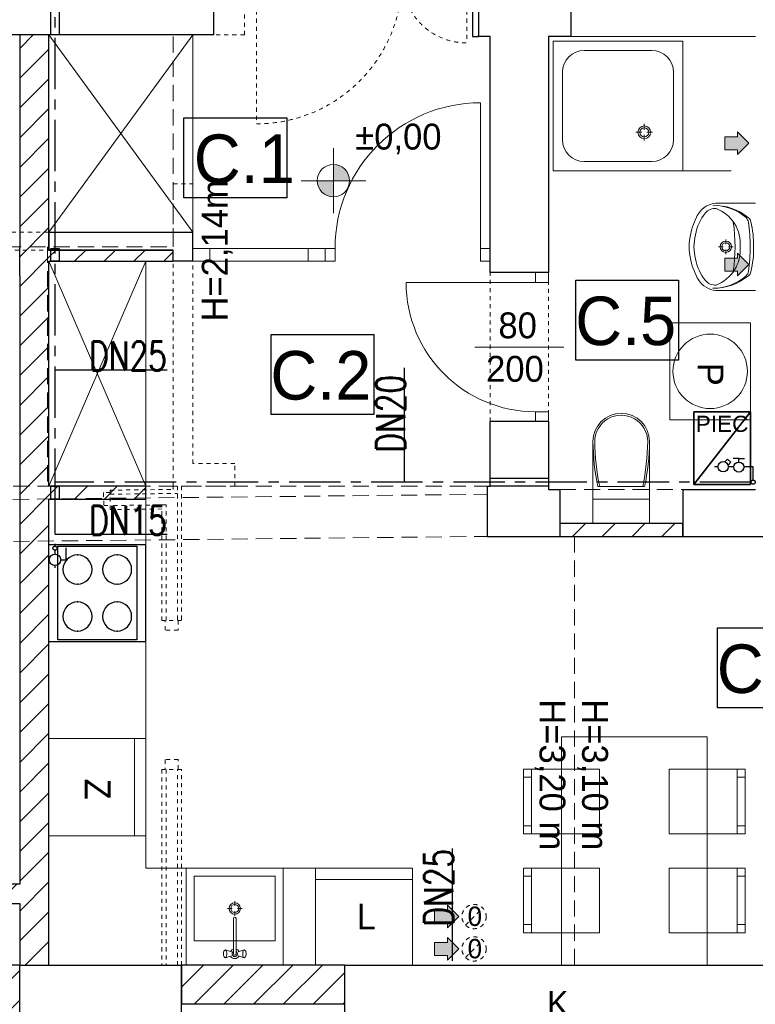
# Model space of a CAD drawing. Extents: x -220425 to -32551, y -64521 to 77206.
# Tile 29 of 59: x -172802 to -168253, y -3767 to 2318. Entities that reach past the tile are written whole.
import ezdxf
from ezdxf.lldxf.tags import DXFTag

# ---------------------------------------------------------------- set-up
doc = ezdxf.new("R2010")
doc.units = 0
doc.header["$MEASUREMENT"] = 0
for name, pattern in [('Hidden Line', [50, 25, -25]), ('Krawędzie ukryte', [150, 100, -50]), ('MITTE', [50.8, 31.75, -6.35, 6.35, -6.35])]:
    doc.linetypes.add(name, pattern=pattern)
for name, color, linetype in [('#op-kan-san', 3, 'Continuous'), ('#opisy', 252, 'Continuous'), ('_MK_opis gazu', 3, 'Continuous'), ('armatura', 6, 'Continuous'), ('Drzwi ArchiCAD', 7, 'Continuous')]:
    doc.layers.add(name, color=color, linetype=linetype)
for name, color, linetype, lineweight, true_color in [('Arch drzwi_Nr_Pióra__4', 7, 'Continuous', 9, 0x029e21), ('Arch okna_Nr_Pióra__4', 7, 'Continuous', 9, 0x029e21), ('Arch wyposarzenie_Nr_Pióra__9', 7, 'Continuous', 13, 0x3dad99), ('Arch wyposazenie_Nr_Pióra__9', 7, 'Continuous', 13, 0x3dad99)]:
    doc.layers.add(name, color=color, linetype=linetype, lineweight=lineweight, true_color=true_color)
for name, color, linetype, lineweight in [('Arch kominy_Nr_Pióra__1', 7, 'Continuous', 25), ('Arch kominy_Nr_Pióra__10', 134, 'Continuous', 18), ('Arch kominy_Nr_Pióra__21', 7, 'Continuous', 9), ('Arch opisy_Nr_Pióra__21', 7, 'Continuous', 9), ('Arch wyposazenie_Nr_Pióra__100', 2, 'Continuous', 25), ('Arch wyposazenie_Nr_Pióra__26', 5, 'Continuous', 35), ('Arch ściany działowe_Nr_Pióra__41', 7, 'Continuous', 15), ('Arch ściany nośne_Nr_Pióra__21', 7, 'Continuous', 9), ('Arch ściany nośne_Nr_Pióra__27', 7, 'Continuous', 30), ('Drzwi ArchiCAD_Nr_Pióra__27', 7, 'Continuous', 30), ('Drzwi ArchiCAD_Nr_Pióra__41', 7, 'Continuous', 15), ('Drzwi ArchiCAD_Nr_Pióra__5', 7, 'Continuous', 13), ('INWENT OPISY_Nr_Pióra__52', 34, 'Continuous', 25), ('INWENT RZĘDNE_Nr_Pióra__21', 7, 'Continuous', 9), ('INWENT WYMIARY_Nr_Pióra__21', 7, 'Continuous', 9), ('INWENT. DRZWI_Nr_Pióra__101', 8, 'Continuous', 13), ('INWENT.ŚCIANY_Nr_Pióra__1', 7, 'Continuous', 25), ('INWENT.ŚCIANY_Nr_Pióra__101', 8, 'Continuous', 13), ('INWENT.ŚCIANY_Nr_Pióra__5', 7, 'Continuous', 13), ('IS_Zimna_woda', 5, 'SOLID', 30), ('Istniejące schody_Nr_Pióra__5', 7, 'Continuous', 13), ('Istniejące stropy_Nr_Pióra__5', 7, 'Continuous', 13), ('Okna ArchiCADa_Nr_Pióra__7', 7, 'Continuous', 13)]:
    doc.layers.add(name, color=color, linetype=linetype, lineweight=lineweight)
doc.styles.add('GENERATED_STYLE_2', font='txt')
doc.styles.add('GENERATED_STYLE_4', font='txt')
doc.styles.add('GENERATED_STYLE_6', font='txt')
doc.styles.add('GENERATED_STYLE_8', font='arial.ttf')
doc.styles.add('ROMANS', font='romans.shx', dxfattribs={"width": 0.85, "height": 0.11})
tags = doc.linetypes.add('SOLID', pattern=[10, 10, 0]).pattern_tags.tags
tags[6:7] = [DXFTag(74, 4), DXFTag(75, 0), DXFTag(340, '0'), DXFTag(46, 0.0), DXFTag(50, 0.0), DXFTag(44, 0.0), DXFTag(45, 0.0)]
tags[4:5] = [DXFTag(74, 4), DXFTag(75, 0), DXFTag(340, '0'), DXFTag(46, 0.0), DXFTag(50, 0.0), DXFTag(44, 0.0), DXFTag(45, 0.0)]
pattern_1 = [(45, (197252.38, 10015.15), (-91.92388, 91.92388), [])]

# ---------------------------------------------------------------- blocks, each defined once
blk = doc.blocks.new('A$C68B6B573')
at = {"layer": 'Arch ściany nośne_Nr_Pióra__21', "linetype": 'Continuous'}
h = blk.add_hatch(dxfattribs=at)
h.set_pattern_fill('Common_Brick', color=252, style=0, pattern_type=2)
h.set_pattern_definition(pattern_1)
h.paths.add_polyline_path([(27290, 12230), (27290, 12660), (27250, 12660), (27250, 12230)], flags=0)
h = blk.add_hatch(dxfattribs=at)
h.set_pattern_fill('Common_Brick', color=252, style=0, pattern_type=2)
h.set_pattern_definition(pattern_1)
h.paths.add_polyline_path([(24450, 12240), (24450, 6490), (24630, 6490), (24630, 12240)], flags=0)
h = blk.add_hatch(dxfattribs=at)
h.set_pattern_fill('Common_Brick', color=252, style=0, pattern_type=2)
h.set_pattern_definition(pattern_1)
h.paths.add_polyline_path([(24630, 10840), (25400, 10840), (25400, 10910), (24630, 10910)], flags=0)
h = blk.add_hatch(dxfattribs=at)
h.set_pattern_fill('Common_Brick', color=252, style=0, pattern_type=2)
h.set_pattern_definition(pattern_1)
h.paths.add_polyline_path([(24630, 9370), (25230, 9370), (25230, 9450), (24630, 9450)], flags=0)
h = blk.add_hatch(dxfattribs=at)
h.set_pattern_fill('Common_Brick', color=252, style=0, pattern_type=2)
h.set_pattern_definition(pattern_1)
h.paths.add_polyline_path([(27790, 9140), (28550, 9140), (28550, 9220), (27790, 9220)], flags=0)
h = blk.add_hatch(dxfattribs=at)
h.set_pattern_fill('Common_Brick', color=252, style=0, pattern_type=2)
h.set_pattern_definition(pattern_1)
h.paths.add_polyline_path([(24450, 6990), (24130, 6990), (24250, 6870), (24450, 6870)], flags=0)
h = blk.add_hatch(dxfattribs=at)
h.set_pattern_fill('Common_Brick', color=252, style=0, pattern_type=2)
h.set_pattern_definition(pattern_1)
h.paths.add_polyline_path([(23480, 6070), (24450, 6070), (24450, 6490), (23480, 6490)], flags=0)
h = blk.add_hatch(dxfattribs=at)
h.set_pattern_fill('Common_Brick', color=252, style=0, pattern_type=2)
h.set_pattern_definition(pattern_1)
h.paths.add_polyline_path([(25450, 6250), (26460, 6250), (26460, 6490), (25450, 6490)], flags=0)
at = {"layer": 'INWENT RZĘDNE_Nr_Pióra__21', "linetype": 'Continuous'}
for points in [[(26390.2, 11338.5), (26490.2, 11338.5), (26482.6, 11376.7), (26460.9, 11409.2), (26428.5, 11430.8), (26390.2, 11438.5)], [(26390.2, 11338.5), (26290.2, 11338.5), (26297.8, 11300.2), (26319.5, 11267.8), (26352, 11246.1), (26390.2, 11238.5)]]:
    blk.add_hatch(color=252, dxfattribs=at).paths.add_polyline_path(points, flags=0)
at = {"color": 252}
for p, q in [((25466, 11232), (25466, 11726.2)), ((25466, 11726.2), (26101.3, 11726.2)), ((26101.3, 11726.2), (26101.3, 11232)), ((26101.3, 11232), (25466, 11232)), ((27889.2, 10230.1), (27889.2, 10724.2)), ((27889.2, 10724.2), (28524.5, 10724.2)), ((28524.5, 10724.2), (28524.5, 10230.1)), ((26004.2, 9893.6), (26004.2, 10387.7)), ((26004.2, 10387.7), (26639.5, 10387.7)), ((26639.5, 10387.7), (26639.5, 9893.6)), ((28524.5, 10230.1), (27889.2, 10230.1)), ((26639.5, 9893.6), (26004.2, 9893.6)), ((28764.9, 8079.9), (28764.9, 8574)), ((28764.9, 8574), (29400.2, 8574)), ((29400.2, 8079.9), (28764.9, 8079.9))]:
    blk.add_line(p, q, dxfattribs=at)
at = {"layer": 'Arch kominy_Nr_Pióra__1', "color": 252, "linetype": 'Continuous'}
for points in [[(28890, 11500), (28890, 11640), (28960, 11570)], [(28890, 11530), (28810, 11610), (28890, 11610)], [(28810, 11530), (28810, 11610), (28890, 11530)], [(28890, 10780), (28810, 10860), (28890, 10860)], [(28810, 10780), (28810, 10860), (28890, 10780)], [(28890, 10750), (28890, 10890), (28960, 10820)], [(27095, 6750), (27015, 6830), (27095, 6830)], [(27015, 6750), (27015, 6830), (27095, 6750)], [(27095, 6720), (27095, 6860), (27165, 6790)], [(27095, 6520), (27095, 6660), (27165, 6590)], [(27095, 6550), (27015, 6630), (27095, 6630)], [(27015, 6550), (27015, 6630), (27095, 6550)]]:
    blk.add_solid(points, dxfattribs=at)
at = {"layer": 'Arch kominy_Nr_Pióra__21', "color": 252, "linetype": 'Continuous'}
for p, q in [((28890, 11640), (28960, 11570)), ((28890, 11610), (28890, 11640)), ((28810, 11610), (28890, 11610)), ((28810, 11610), (28810, 11530)), ((28960, 11570), (28890, 11500)), ((28810, 11530), (28890, 11530)), ((28890, 11530), (28890, 11500)), ((28810, 10860), (28890, 10860)), ((28810, 10860), (28810, 10780)), ((28890, 10890), (28960, 10820)), ((28890, 10860), (28890, 10890)), ((28810, 10780), (28890, 10780)), ((28960, 10820), (28890, 10750)), ((28890, 10780), (28890, 10750)), ((27015, 6830), (27095, 6830)), ((27015, 6750), (27015, 6830)), ((27165, 6790), (27095, 6860)), ((27095, 6830), (27095, 6860)), ((27095, 6720), (27165, 6790)), ((27015, 6750), (27095, 6750)), ((27095, 6750), (27095, 6720)), ((27165, 6590), (27095, 6660)), ((27095, 6630), (27095, 6660)), ((27015, 6630), (27095, 6630)), ((27015, 6550), (27015, 6630)), ((27095, 6520), (27165, 6590)), ((27015, 6550), (27095, 6550)), ((27095, 6550), (27095, 6520))]:
    blk.add_line(p, q, dxfattribs=at)
at = {"layer": 'Arch kominy_Nr_Pióra__21', "color": 252, "linetype": 'Hidden Line'}
for p, q in [((27207, 6737), (27313, 6843)), ((27207, 6537), (27313, 6643))]:
    blk.add_line(p, q, dxfattribs=at)
for centre in [(27260, 6790), (27260, 6590)]:
    blk.add_circle(centre, 75, dxfattribs=at)
at = {"layer": 'Arch okna_Nr_Pióra__4', "color": 252, "linetype": 'Continuous'}
for p, q in [((27860, 12230), (29000, 12230)), ((27815, 10310), (27265, 10310))]:
    blk.add_line(p, q, dxfattribs=at)
at = {"layer": 'Arch opisy_Nr_Pióra__21', "color": 252, "linetype": 'Continuous'}
for p, q in [((25466, 11232), (25466, 11726.2)), ((25466, 11726.2), (26101.3, 11726.2)), ((26101.3, 11726.2), (26101.3, 11232)), ((26101.3, 11232), (25466, 11232)), ((27889.2, 10230.1), (27889.2, 10724.2)), ((27889.2, 10724.2), (28524.5, 10724.2)), ((28524.5, 10724.2), (28524.5, 10230.1)), ((26004.2, 9893.6), (26004.2, 10387.7)), ((26004.2, 10387.7), (26639.5, 10387.7)), ((26639.5, 10387.7), (26639.5, 9893.6)), ((28524.5, 10230.1), (27889.2, 10230.1)), ((26639.5, 9893.6), (26004.2, 9893.6)), ((28764.9, 8079.9), (28764.9, 8574)), ((28764.9, 8574), (29400.2, 8574)), ((29400.2, 8079.9), (28764.9, 8079.9))]:
    blk.add_line(p, q, dxfattribs=at)
at = {"layer": 'Arch wyposarzenie_Nr_Pióra__9', "color": 252, "linetype": 'Continuous'}
for p, q in [((27750, 12200), (27750, 11400)), ((27750, 12200), (28550, 12200)), ((28550, 12200), (28550, 11400)), ((27941.2, 12143.8), (28358.8, 12143.8)), ((27806.2, 12008.8), (27806.2, 11591.3)), ((28493.8, 12008.8), (28493.8, 11591.3)), ((28312.2, 11653.3), (28312.2, 11689)), ((28261, 11637.8), (28296.7, 11637.8)), ((28327.7, 11637.8), (28363.4, 11637.8)), ((28312.2, 11586.6), (28312.2, 11622.3)), ((27941.2, 11456.3), (28358.8, 11456.3)), ((27750, 11400), (28850, 11400)), ((27750, 11400), (28550, 11400)), ((29000, 11200.1), (28771.5, 11200.1)), ((28816.7, 10975.5), (28816.7, 10946.7)), ((28800, 10930), (28771.2, 10930)), ((28816.7, 10913.3), (28816.7, 10884.5)), ((28862.2, 10930), (28833.3, 10930)), ((29000, 10660.1), (28771.5, 10660.1)), ((25780, 6885.5), (25780, 6856.7)), ((25734.5, 6840), (25763.3, 6840)), ((25780, 6823.3), (25780, 6794.5)), ((25796.7, 6840), (25825.5, 6840)), ((25772.1, 6778.9), (25772.1, 6558.6)), ((25787.9, 6558.6), (25787.9, 6778.9)), ((25712.4, 6575.3), (25710.9, 6570)), ((25714.4, 6578.8), (25712.4, 6575.3)), ((25719.6, 6582.6), (25714.4, 6578.8)), ((25722.4, 6584), (25719.6, 6582.6)), ((25759.9, 6572), (25722.4, 6584)), ((25725.2, 6582.6), (25722.4, 6584)), ((25727.7, 6578.4), (25725.2, 6582.6)), ((25729.5, 6572), (25727.7, 6578.4)), ((25800.1, 6572), (25837.6, 6584)), ((25832.3, 6578.4), (25830.5, 6572)), ((25834.8, 6582.6), (25832.3, 6578.4)), ((25837.6, 6584), (25834.8, 6582.6)), ((25840.4, 6582.6), (25837.6, 6584)), ((25840.4, 6582.6), (25845.6, 6578.8)), ((25847.6, 6575.3), (25845.6, 6578.8)), ((25849.1, 6570), (25847.6, 6575.3)), ((25710.9, 6570), (25710, 6563.5)), ((25710, 6563.5), (25710, 6556.5)), ((25710, 6556.5), (25710.9, 6550)), ((25710.9, 6550), (25712.4, 6544.7)), ((25712.4, 6544.7), (25714.4, 6541.2)), ((25719.6, 6537.4), (25714.4, 6541.2)), ((25719.6, 6537.4), (25722.4, 6536)), ((25759.9, 6548), (25722.4, 6536)), ((25722.4, 6536), (25725.2, 6537.4)), ((25725.2, 6537.4), (25727.7, 6541.6)), ((25727.7, 6541.6), (25729.5, 6548)), ((25730.5, 6564.2), (25729.5, 6572)), ((25729.5, 6548), (25730.5, 6555.8)), ((25730.5, 6555.8), (25730.5, 6564.2)), ((25800.1, 6548), (25837.6, 6536)), ((25830.5, 6572), (25829.5, 6564.2)), ((25829.5, 6564.2), (25829.5, 6555.8)), ((25829.5, 6555.8), (25830.5, 6548)), ((25830.5, 6548), (25832.3, 6541.6)), ((25832.3, 6541.6), (25834.8, 6537.4)), ((25834.8, 6537.4), (25837.6, 6536)), ((25837.6, 6536), (25840.4, 6537.4)), ((25840.4, 6537.4), (25845.6, 6541.2)), ((25845.6, 6541.2), (25847.6, 6544.7)), ((25847.6, 6544.7), (25849.1, 6550)), ((25850, 6563.5), (25849.1, 6570)), ((25849.1, 6550), (25850, 6556.5)), ((25850, 6556.5), (25850, 6563.5))]:
    blk.add_line(p, q, dxfattribs=at)
for centre, radius in [((28312.2, 11637.8), 39.4), ((28312.2, 11637.8), 28.1), ((28816.7, 10930), 35), ((28816.7, 10930), 25), ((28720, 10160), 230), ((25780, 6840), 35), ((25780, 6840), 25)]:
    blk.add_circle(centre, radius, dxfattribs=at)
for centre, radius, start, end in [((27941.2, 12008.8), 135, 90, 180), ((28358.8, 12008.8), 135, 0, 90), ((27941.2, 11591.3), 135, 180, 270), ((28358.8, 11591.3), 135, 270, 0), ((28765.6, 11062.9), 137.4, 87.54482, 141.25458), ((28917.3, 10953.5), 293, 140.71494, 170.00224), ((28824.6, 11015.9), 212.8, 141.31519, 152.84286), ((28751.9, 11086.1), 80.9, 86.06939, 139.19839), ((28742, 10846.6), 339.6, 50.74225, 90.98472), ((28740.2, 10881.1), 305.1, 48.60196, 90.75418), ((28669, 10943), 240.7, 32.84422, 68.44807), ((29033.6, 10916.4), 444.2, 153.7403, 175.79476), ((27889.2, 10930.1), 984.9, 351.17345, 8.82043), ((28912.2, 11076.2), 45, 7.90792, 48.60197), ((27813.9, 10923.6), 1153.8, 0.32245, 7.90792), ((28928.4, 11074.7), 45, 12.77149, 50.74225), ((28313.1, 10935.2), 675.9, 359.56719, 12.77149), ((28665.1, 10949.4), 240.6, 355.39402, 31.05606), ((28936.6, 10930.1), 316.7, 166.43339, 193.56661), ((28860, 10930.1), 270, 175.98758, 184.01242), ((29033.6, 10943.8), 444.2, 184.20524, 206.2597), ((28665.1, 10910.8), 240.6, 328.94394, 4.60598), ((27813.9, 10935.3), 1153.8, 352.16955, 359.75502), ((28313.1, 10924.4), 675.9, 347.30598, 0.51028), ((28917.3, 10906.7), 293, 189.99776, 219.28506), ((28669, 10917.2), 240.7, 291.55193, 327.15578), ((28912.4, 10784.2), 45, 311.47551, 352.16955), ((28928.6, 10785.7), 45, 309.33522, 347.30598), ((28824.6, 10844.4), 212.8, 207.15714, 218.68481), ((28765.6, 10797.3), 137.4, 218.74542, 272.45518), ((28751.9, 10774.1), 80.9, 220.80161, 273.93061), ((28741.9, 11013.6), 339.6, 269.09275, 309.33522), ((28740.1, 10979.1), 305.1, 269.32329, 311.47551), ((25780, 6778.9), 7.88, 0, 180), ((25780, 6560), 30, 105.22531, 152.02347), ((25780, 6560), 16.8, 118.05488, 61.94512), ((25780, 6560), 30, 27.97653, 74.77469), ((25780, 6560), 30, 207.97653, 332.02347), ((25780, 6560), 8, 190, 350)]:
    blk.add_arc(centre, radius, start, end, dxfattribs=at)
at = {"layer": 'Arch wyposazenie_Nr_Pióra__100', "color": 252, "linetype": 'Continuous'}
for p, q in [((24630, 9090), (25230, 9090)), ((24630, 8490), (24630, 9090)), ((24685, 9080), (25175, 9080)), ((24685, 8500), (24685, 9080)), ((25175, 9080), (25175, 8500)), ((25230, 8490), (25230, 9090)), ((24630, 8490), (25230, 8490)), ((25175, 8500), (24685, 8500))]:
    blk.add_line(p, q, dxfattribs=at)
for centre, start, end in [((24807.5, 8935), 90, 270), ((24807.5, 8935), 270, 90), ((25052.5, 8935), 90, 270), ((25052.5, 8935), 270, 90), ((24807.5, 8645), 90, 270), ((24807.5, 8645), 270, 90), ((25052.5, 8645), 90, 270), ((25052.5, 8645), 270, 90)]:
    blk.add_arc(centre, 90, start, end, dxfattribs=at)
for p in [(24807.5, 9025), (25052.5, 9025), (24807.5, 8845), (25052.5, 8845), (24807.5, 8735), (25052.5, 8735), (24807.5, 8555), (25052.5, 8555)]:
    blk.add_point(p, dxfattribs=at)
at = {"layer": 'Arch wyposazenie_Nr_Pióra__26', "color": 252, "linetype": 'Continuous'}
for p, q in [((28970, 9910), (28620, 9460)), ((28620, 9910), (28970, 9910)), ((28620, 9460), (28620, 9910)), ((28970, 9910), (28970, 9460)), ((28970, 9460), (28620, 9460))]:
    blk.add_line(p, q, dxfattribs=at)
at = {"layer": 'Arch wyposazenie_Nr_Pióra__9', "color": 252, "linetype": 'Continuous'}
for p, q in [((25520, 12240), (24630, 11020)), ((25520, 11020), (24630, 12240)), ((25520, 11020), (25520, 12240)), ((25230, 9450), (24630, 10840)), ((25230, 10840), (24630, 9450)), ((25230, 9450), (25230, 10840)), ((28470, 10460), (28470, 9860)), ((28970, 10460), (28470, 10460)), ((28970, 9860), (28970, 10460)), ((28470, 9860), (28970, 9860)), ((27995, 9726.1), (27995, 9370)), ((28345, 9726.1), (28345, 9370)), ((28314.8, 9447.8), (28025.2, 9447.8)), ((25230, 9370), (25230, 7090)), ((27995, 9370), (27995, 9220)), ((27995, 9370), (28345, 9370)), ((28345, 9370), (28345, 9220)), ((25230, 7890), (24630, 7890)), ((24630, 7890), (24630, 7290)), ((25160, 7290), (25160, 7890)), ((25230, 7290), (25230, 7890)), ((27801.1, 7900.9), (28701.1, 7900.9)), ((27801.1, 6490), (27801.1, 7900.9)), ((28701.1, 7900.9), (28701.1, 6490)), ((27566.1, 7300.9), (27566.1, 7700.9)), ((27566.1, 7700.9), (28036.1, 7700.9)), ((27616.1, 7700.9), (27616.1, 7300.9)), ((28036.1, 7700.9), (28036.1, 7300.9)), ((28466.1, 7700.9), (28466.1, 7300.9)), ((28936.1, 7700.9), (28466.1, 7700.9)), ((28886.1, 7700.9), (28886.1, 7300.9)), ((28936.1, 7300.9), (28936.1, 7700.9)), ((27616.1, 7650.9), (27566.1, 7650.9)), ((28886.1, 7650.9), (28936.1, 7650.9)), ((27616.1, 7350.9), (27566.1, 7350.9)), ((28886.1, 7350.9), (28936.1, 7350.9)), ((24630, 7290), (25230, 7290)), ((28036.1, 7300.9), (27566.1, 7300.9)), ((28466.1, 7300.9), (28936.1, 7300.9)), ((25230, 7090), (26880, 7090)), ((25480, 7090), (25480, 6490)), ((26080, 7090), (25480, 7090)), ((26080, 7090), (26080, 6490)), ((26880, 7090), (26280, 7090)), ((26280, 7090), (26280, 6490)), ((26880, 6490), (26880, 7090)), ((27566.1, 6690), (27566.1, 7090)), ((27566.1, 7090), (28036.1, 7090)), ((27616.1, 7090), (27616.1, 6690)), ((28036.1, 7090), (28036.1, 6690)), ((28466.1, 7090), (28466.1, 6690)), ((28936.1, 7090), (28466.1, 7090)), ((28886.1, 7090), (28886.1, 6690)), ((28936.1, 6690), (28936.1, 7090)), ((25530, 7040), (26030, 7040)), ((25530, 6640), (25530, 7040)), ((26030, 7040), (26030, 6640)), ((26080, 6540), (26080, 7040)), ((26880, 7020), (26280, 7020)), ((27616.1, 7040), (27566.1, 7040)), ((28886.1, 7040), (28936.1, 7040)), ((27616.1, 6740), (27566.1, 6740)), ((28886.1, 6740), (28936.1, 6740)), ((26030, 6640), (25530, 6640)), ((28036.1, 6690), (27566.1, 6690)), ((28466.1, 6690), (28936.1, 6690)), ((26080, 6490), (25480, 6490)), ((26280, 6490), (26880, 6490)), ((28701.1, 6490), (27801.1, 6490))]:
    blk.add_line(p, q, dxfattribs=at)
for centre, major_axis, start_param, end_param in [((28170, 9726.1), (-175, 0), 3.141593, 6.283185), ((28170, 9726.1), (-163.6, 0), 3.141593, 6.298351), ((29496.2, 9746.1), (-1501.3, 0), 0.013398, 0.201367), ((29496.2, 9746.1), (-1489.9, 0), 0.013398, 0.202926), ((26843.8, 9746.1), (-1489.9, 0), 2.938667, 3.128195), ((26843.8, 9746.1), (-1501.3, 0), 2.940225, 3.128195)]:
    blk.add_ellipse(centre, major_axis=major_axis, ratio=0.99359, start_param=start_param, end_param=end_param, dxfattribs=at)
at = {"layer": 'Arch ściany działowe_Nr_Pióra__41', "color": 252, "linetype": 'Continuous'}
for p, q in [((25520, 10920), (25520, 10840)), ((27360, 10840), (27360, 10920)), ((27720, 10770), (27640, 10770)), ((27720, 9850), (27640, 9850))]:
    blk.add_line(p, q, dxfattribs=at)
at = {"layer": 'Arch ściany nośne_Nr_Pióra__27', "color": 252, "linetype": 'Continuous'}
for p, q in [((27250, 12660), (27250, 12230)), ((27290, 12230), (27290, 12660)), ((24630, 12240), (24450, 12240)), ((24450, 12240), (24450, 10930)), ((24630, 10910), (24630, 12240)), ((27250, 12230), (27290, 12230)), ((25400, 10910), (24630, 10910)), ((25400, 10840), (25400, 10910)), ((24630, 10840), (25400, 10840)), ((24630, 9450), (24630, 10840)), ((24450, 10750), (24450, 6990)), ((25230, 9450), (24630, 9450)), ((25230, 9370), (25230, 9450)), ((24630, 6490), (24630, 9370)), ((24630, 9370), (25230, 9370)), ((27790, 9220), (27790, 9140)), ((28550, 9220), (27790, 9220)), ((28550, 9140), (28550, 9220)), ((27790, 9140), (28550, 9140)), ((24450, 6990), (24130, 6990)), ((24250, 6870), (24450, 6870)), ((24450, 6870), (24450, 6490)), ((24450, 6490), (24250, 6490)), ((24450, 6490), (24630, 6490)), ((24450, 6070), (24450, 6490)), ((25450, 6490), (25450, 6250)), ((26460, 6490), (25450, 6490)), ((26460, 6250), (26460, 6490)), ((25450, 6250), (26460, 6250))]:
    blk.add_line(p, q, dxfattribs=at)
at = {"layer": 'Drzwi ArchiCAD_Nr_Pióra__27', "color": 252, "linetype": 'Continuous'}
blk.add_line((24450, 10750), (24450, 10930), dxfattribs=at)
at = {"layer": 'Drzwi ArchiCAD_Nr_Pióra__41', "color": 252, "linetype": 'Continuous'}
for p, q in [((26340, 10840), (26340, 10920)), ((27360, 10840), (27360, 10920)), ((27720, 10770), (27640, 10770)), ((27720, 9850), (27640, 9850))]:
    blk.add_line(p, q, dxfattribs=at)
at = {"layer": 'Drzwi ArchiCAD_Nr_Pióra__5', "color": 252, "linetype": 'Continuous'}
for p, q in [((27300, 10920), (27300, 11820)), ((26340, 10920), (26340, 10840)), ((26400, 10920), (26340, 10920)), ((26400, 10840), (26400, 10920)), ((27300, 10920), (27300, 10840)), ((27360, 10920), (27300, 10920)), ((27360, 10840), (27360, 10920)), ((26340, 10840), (26400, 10840)), ((27300, 10840), (27360, 10840)), ((27720, 10770), (27640, 10770)), ((27640, 10770), (27640, 10710)), ((27720, 10710), (27720, 10770)), ((27640, 10710), (26840, 10710)), ((27640, 10710), (27720, 10710)), ((27640, 9910), (27640, 9850)), ((27720, 9910), (27640, 9910)), ((27720, 9850), (27720, 9910)), ((27640, 9850), (27720, 9850))]:
    blk.add_line(p, q, dxfattribs=at)
for centre, radius, start, end in [((27300, 10920), 900, 90, 180), ((27640, 10710), 800, 180, 270)]:
    blk.add_arc(centre, radius, start, end, dxfattribs=at)
at = {"layer": 'INWENT RZĘDNE_Nr_Pióra__21', "color": 252, "linetype": 'Continuous'}
for p, q in [((26390.2, 11138.5), (26390.2, 11538.5)), ((26190.2, 11338.5), (26590.2, 11338.5))]:
    blk.add_line(p, q, dxfattribs=at)
blk.add_circle((26390.2, 11338.5), 100, dxfattribs=at)
at = {"layer": 'INWENT. DRZWI_Nr_Pióra__101', "color": 252, "linetype": 'Hidden Line'}
for p, q in [((25915, 12590), (25915, 11690)), ((27215, 12590), (27215, 12190)), ((25009, 9410.8), (24969, 9410.4)), ((24969, 9410.4), (24969.8, 9330.4)), ((24969.8, 9330.4), (25009.8, 9330.8)), ((25350, 8560), (25350, 8620)), ((25430, 8620), (25430, 8560)), ((25430, 8560), (25350, 8560)), ((25350, 7760), (25350, 7700)), ((25430, 7760), (25350, 7760)), ((25430, 7700), (25430, 7760))]:
    blk.add_line(p, q, dxfattribs=at)
for centre, radius, start, end in [((25915, 12590), 900, 270, 0), ((27215, 12590), 400, 180, 270)]:
    blk.add_arc(centre, radius, start, end, dxfattribs=at)
at = {"layer": 'INWENT.ŚCIANY_Nr_Pióra__1', "color": 252, "linetype": 'Continuous'}
for p, q in [((25650, 12240), (25650, 12660)), ((27290, 12230), (27290, 12660)), ((27860, 12230), (27860, 12660)), ((25650, 12240), (21390, 12240)), ((27360, 12230), (27290, 12230)), ((27360, 10770), (27360, 12230)), ((27720, 12230), (27720, 10770)), ((27860, 12230), (27720, 12230)), ((24630, 11020), (24630, 10910)), ((24630, 11020), (25520, 11020)), ((25520, 10840), (25520, 11020)), ((24630, 10910), (25400, 10910)), ((25400, 10840), (25400, 10910)), ((25520, 10840), (25400, 10840)), ((27720, 10770), (27360, 10770)), ((27720, 9850), (27360, 9850)), ((27360, 9590), (27360, 9850)), ((27720, 9850), (27720, 9430)), ((27360, 9450), (27360, 9590)), ((27340, 9450), (27360, 9450)), ((27340, 9450), (27340, 9140)), ((27720, 9430), (27790, 9430)), ((27790, 9430), (27790, 9140)), ((28550, 9430), (29000, 9430)), ((28550, 9430), (28550, 9140)), ((27340, 9140), (27790, 9140)), ((28550, 9140), (29405, 9140)), ((24450, 6490), (25450, 6490)), ((24450, 6070), (24450, 6490)), ((25450, 6070), (25450, 6490)), ((26460, 6490), (32380, 6490)), ((26460, 6070), (26460, 6490))]:
    blk.add_line(p, q, dxfattribs=at)
at = {"layer": 'INWENT.ŚCIANY_Nr_Pióra__101', "color": 252, "linetype": 'Hidden Line'}
for p, q in [((25840, 12240), (25840, 12660)), ((25840, 12240), (25650, 12240)), ((25400, 11320), (25520, 11320)), ((25400, 11020), (25400, 11320)), ((25520, 11020), (25520, 11320)), ((22751.2, 11020), (24630, 11020)), ((24170, 10910), (24630, 10910)), ((25400, 9450), (25400, 10840)), ((25520, 9590), (25520, 10840)), ((27360, 9850), (27360, 10770)), ((27720, 10770), (27720, 9850)), ((25780, 9590), (25520, 9590)), ((25780, 9450), (25780, 9590)), ((25400, 9430), (25400, 9450)), ((25400, 9450), (25780, 9450)), ((25425, 9450), (25425, 8620)), ((25450, 9450), (25450, 8620)), ((25008.8, 9425.8), (25400, 9430)), ((25010.1, 9305.8), (25008.8, 9425.8)), ((25009.1, 9400.8), (25425, 9405.3)), ((25355, 9334.5), (25009.8, 9330.8)), ((25355, 8620), (25355, 9334.5)), ((25330, 9309.2), (25010.1, 9305.8)), ((25330, 8620), (25330, 9309.2)), ((25450, 8620), (25330, 8620)), ((25450, 7700), (25330, 7700)), ((25330, 7700), (25330, 6490)), ((25355, 7700), (25355, 6490)), ((25425, 6490), (25425, 7700)), ((25450, 6490), (25450, 7700))]:
    blk.add_line(p, q, dxfattribs=at)
at = {"layer": 'INWENT.ŚCIANY_Nr_Pióra__5', "color": 252, "linetype": 'Krawędzie ukryte'}
blk.add_line((27790, 9430), (28550, 9430), dxfattribs=at)
at = {"layer": 'Istniejące schody_Nr_Pióra__5', "color": 252, "linetype": 'Krawędzie ukryte'}
for p, q in [((24450, 10930), (24450, 12240)), ((25400, 10930), (25400, 12240)), ((22710, 10930), (25400, 10930)), ((24621.9, 10930), (24621.9, 9450)), ((27360, 9450), (21900, 9450))]:
    blk.add_line(p, q, dxfattribs=at)
at = {"layer": 'Istniejące stropy_Nr_Pióra__5', "color": 252, "linetype": 'Krawędzie ukryte'}
for p, q in [((21708.6, 9340), (27338.3, 9400)), ((21711.4, 9080), (27341.1, 9140)), ((27881.1, 9140), (27341.1, 9140)), ((27881.1, 9140), (27881.1, 6490)), ((24450, 6490), (21840, 6490))]:
    blk.add_line(p, q, dxfattribs=at)
at = {"layer": 'Okna ArchiCADa_Nr_Pióra__7', "color": 252, "linetype": 'Continuous'}
for p, q in [((25520, 10920), (25520, 10840)), ((25520, 10920), (25625, 10920)), ((26340, 10920), (25520, 10920)), ((25625, 10920), (26235, 10920)), ((25625, 10920), (25625, 10840)), ((26235, 10920), (26340, 10920)), ((26235, 10840), (26235, 10920)), ((26340, 10920), (26340, 10840)), ((25625, 10840), (25520, 10840)), ((26340, 10840), (25520, 10840)), ((26235, 10840), (25625, 10840)), ((26340, 10840), (26235, 10840))]:
    blk.add_line(p, q, dxfattribs=at)
at = {"layer": 'Arch drzwi_Nr_Pióra__4', "color": 252, "linetype": 'Continuous', "style": 'GENERATED_STYLE_6'}
for s, p in [('80', (27410.5, 10364.2)), ('200', (27334.3, 10095.5))]:
    blk.add_text(s, height=160, dxfattribs=at).set_placement(p)
at = {"layer": 'Arch kominy_Nr_Pióra__10', "color": 252, "linetype": 'Continuous', "style": 'GENERATED_STYLE_6'}
for p in [(27220, 6731.8), (27220, 6531.8)]:
    blk.add_text('0', height=120, dxfattribs=at).set_placement(p)
at = {"layer": 'Arch opisy_Nr_Pióra__21', "color": 252, "linetype": 'Continuous'}
for s, height, style, p in [('C.1', 300, 'GENERATED_STYLE_4', (25526.6, 11324)), ('C.5', 300, 'GENERATED_STYLE_4', (27885.5, 10322)), ('C.2', 300, 'GENERATED_STYLE_4', (26000.4, 9985.5)), ('PIEC', 100, 'GENERATED_STYLE_8', (28630.6, 9785.5)), ('C.3', 300, 'GENERATED_STYLE_4', (28761.1, 8171.9))]:
    blk.add_text(s, height=height, dxfattribs=dict(at, style=style)).set_placement(p)
at = {"layer": 'Arch wyposazenie_Nr_Pióra__9', "color": 252, "linetype": 'Continuous', "style": 'GENERATED_STYLE_6'}
for s, p in [('P', (28641.7, 10213.3)), ('Z', (24851.7, 7643.3))]:
    blk.add_text(s, height=160, rotation=270, dxfattribs=at).set_placement(p)
blk.add_text('L', height=160, dxfattribs=at).set_placement((26534.3, 6710.4))
at = {"layer": 'INWENT OPISY_Nr_Pióra__52', "color": 252, "linetype": 'Continuous', "style": 'GENERATED_STYLE_6'}
blk.add_text('K', height=150, dxfattribs=at).set_placement((27710, 6180.2))
at = {"layer": 'INWENT RZĘDNE_Nr_Pióra__21', "color": 252, "insert": (26524.9, 11501.1), "char_height": 160, "attachment_point": 7, "style": 'GENERATED_STYLE_2'}
blk.add_mtext('{±0,00}', dxfattribs=at)
at = {"layer": 'INWENT WYMIARY_Nr_Pióra__21', "color": 252, "linetype": 'Continuous', "style": 'GENERATED_STYLE_2'}
for s, rotation, p in [('H=2,14m', 90, (25736.4, 10467.8)), ('H=3,20 m', 270, (27664.7, 8133.2)), ('H=3,10 m', 270, (27928.2, 8133.2))]:
    blk.add_text(s, height=160, rotation=rotation, dxfattribs=at).set_placement(p)

msp = doc.modelspace()

# ---------------------------------------------------------------- linework, layer by layer
at = {"layer": '#op-kan-san', "color": 7}
for p, q in [((-172584.105, 154.971), (-171889.928, 154.971)), ((-170423.552, -540.046), (-170423.552, 165.92)), ((-172584.105, -861.656), (-171889.928, -861.656)), ((-170126.364, -3498.681), (-170126.364, -2804.503))]:
    msp.add_line(p, q, dxfattribs=at)
at = {"layer": '_MK_opis gazu', "color": 6}
for p, q in [((-168355.034, -393.716), (-168390.597, -393.846)), ((-168355.034, -393.716), (-168319.47, -393.585)), ((-168354.954, -415.554), (-168355.034, -393.716))]:
    msp.add_line(p, q, dxfattribs=at)
for points in [[(-172609.105, 2224.897), (-172609.105, 2644.897), (-172559.105, 2644.806), (-172559.105, 2224.806), (-172609.105, 2224.897)], [(-172559.105, 904.844), (-172559.105, 824.852), (-172609.105, 824.943), (-172609.105, 904.936), (-172559.105, 904.844)], [(-169892.335, -515.046), (-169532.335, -515.046), (-169532.426, -565.046), (-169892.426, -565.046), (-169892.335, -515.046)], [(-172559.105, -565.156), (-172559.105, -645.148), (-172609.105, -645.057), (-172609.105, -565.064), (-172559.105, -565.156)]]:
    msp.add_lwpolyline(points, dxfattribs=at)
msp.add_ellipse((-168354.875, -446.682), major_axis=(22.091, -21.93), ratio=1, start_param=3.92699082, end_param=10.21017612, dxfattribs=at)
at = {"layer": 'armatura'}
for p, q in [((-168442.177, -414.32), (-168424.84, -396.983)), ((-168404.465, -417.358), (-168424.84, -396.983)), ((-168421.802, -434.695), (-168404.465, -417.358)), ((-172515.477, -1019.904), (-172515.477, -945.716)), ((-172548.478, -1019.904), (-172515.477, -1019.904))]:
    msp.add_line(p, q, dxfattribs=at)
for centre, radius in [((-168452.235, -444.754), 32.053), ((-172584.105, -1019.904), 35.628)]:
    msp.add_circle(centre, radius, dxfattribs=at)
at = {"layer": 'IS_Zimna_woda', "color": 2, "linetype": 'MITTE', "ltscale": 10}
for p, q in [((-172584.105, 2715.004), (-172584.105, -540.046)), ((-168484.288, -444.754), (-168504.916, -444.679)), ((-168385.951, -444.879), (-168420.182, -444.754)), ((-168266.409, -445.318), (-168323.777, -445.318)), ((-168266.409, -527.546), (-168266.409, -445.318)), ((-168278.909, -540.046), (-172584.105, -540.046)), ((-172584.105, -540.046), (-172584.105, -935.645)), ((-172584.105, -960.645), (-172584.105, -984.276)), ((-172584.105, -1055.532), (-172584.105, -1068.879))]:
    msp.add_line(p, q, dxfattribs=at)
for centre in [(-168266.409, -540.046), (-172584.105, -948.145)]:
    msp.add_circle(centre, 12.5, dxfattribs=at)

# ---------------------------------------------------------------- block references
at = {"layer": 'Drzwi ArchiCAD'}
msp.add_blockref('A$C68B6B573', (-197252.38, -10015.148), dxfattribs=at)

# ---------------------------------------------------------------- texts
at = {"layer": '#opisy', "color": 3, "char_height": 180, "width": 460.74929, "attachment_point": 4, "line_spacing_factor": 0.6, "style": 'ROMANS'}
for s, insert in [('\\W0.75;DN25', (-172372.295, 240.16)), ('\\W0.75;DN15', (-172372.295, -776.467))]:
    msp.add_mtext(s, dxfattribs=dict(at, insert=insert))
at = {"layer": '#opisy', "color": 3, "char_height": 180, "width": 460.74929, "attachment_point": 4, "rotation": 90, "line_spacing_factor": 0.6, "style": 'ROMANS'}
for s, insert in [('{\\W0.75;DN20}', (-170508.742, -357.348)), ('\\W0.75;DN25', (-170211.553, -3286.87))]:
    msp.add_mtext(s, dxfattribs=dict(at, insert=insert))

doc.saveas('drawing.dxf')
